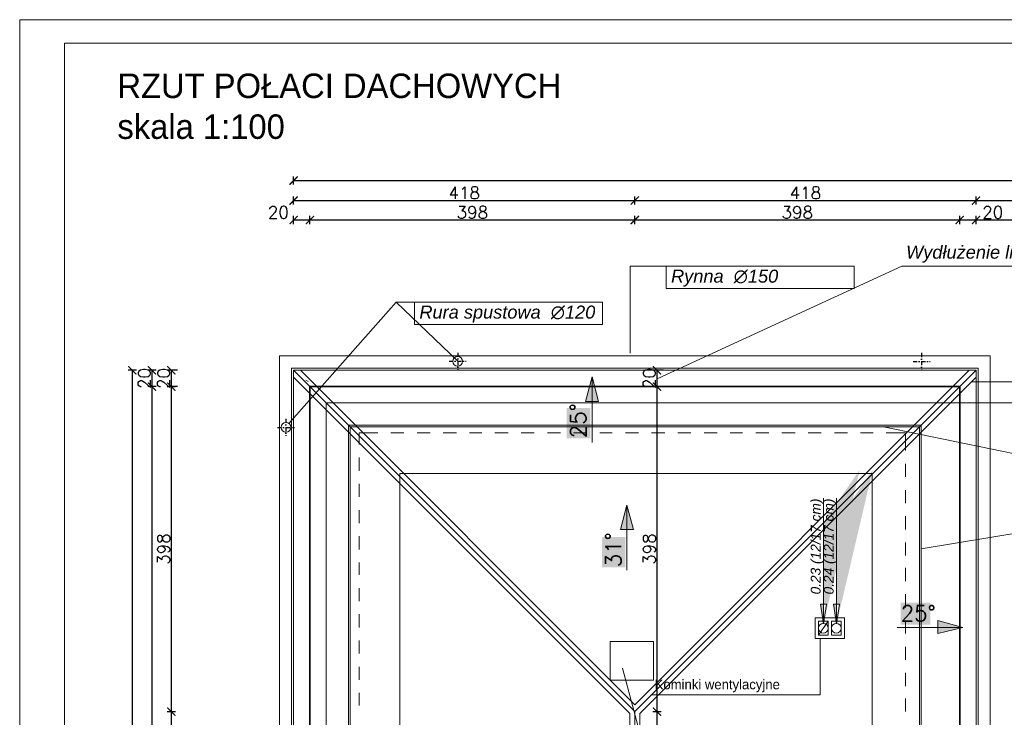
# Model space of a CAD drawing. Header units: millimetres. Extents: x -740 to 33545, y -26688 to 22494.
# Tile 77 of 256: x 13000 to 14207, y 7294 to 8148. Entities that reach past the tile are written whole.
import ezdxf
from ezdxf.lldxf.tags import DXFTag

# ---------------------------------------------------------------- set-up
doc = ezdxf.new("R2010")
doc.units = ezdxf.units.MM
doc.header["$MEASUREMENT"] = 0
doc.linetypes.add('AUSGEZOGEN', pattern=[0])
doc.linetypes.add('STRICHPUNKTX2', pattern=[2, 1, -0.5, 0, -0.5])
doc.layers.get('Defpoints').update_dxf_attribs({"color": 252})
doc.layers.add('_B___I__', color=252, linetype='AUSGEZOGEN')
for name, color, linetype, lineweight in [('A_l.przerywana', 252, 'ICAD_ISO03W100', 9), ('A_l.widokowa', 252, 'Continuous', 18), ('k_wyburzenia widoczne', 252, 'PNEUMATIC2', 18), ('l. przerywana', 252, 'ICAD_ISO03W100', 9), ('l.przerywana', 252, 'ICAD_ISO03W100', 5), ('l.widokowa', 252, 'Continuous', 15), ('l.wypełnien', 252, 'Continuous', 5), ('linia opisowa', 252, 'Continuous', 9), ('Nowe_820-G Rysunki Obrazki_Nr_pióra__23', 252, 'Continuous', 15), ('wymiarowanie', 252, 'Continuous', 9)]:
    doc.layers.add(name, color=color, linetype=linetype, lineweight=lineweight)
doc.styles.add('Arial', font='arial.ttf')
doc.styles.add('Arial$001H0', font='SIMPLEX')
doc.styles.add('styl2', font='simplex.shx')
tags = doc.linetypes.add('ICAD_ISO03W100', pattern=[30, 12, -18]).pattern_tags.tags
tags[6:7] = [DXFTag(74, 4), DXFTag(75, 0), DXFTag(340, '0'), DXFTag(46, 1.0), DXFTag(50, 0.0), DXFTag(44, 0.0), DXFTag(45, 0.0)]
tags[4:5] = [DXFTag(74, 4), DXFTag(75, 0), DXFTag(340, '0'), DXFTag(46, 1.0), DXFTag(50, 0.0), DXFTag(44, 0.0), DXFTag(45, 0.0)]
doc.linetypes.add('PNEUMATIC2', pattern='A,0.5,-0.25,["//",Standard,S=0.2,R=0,X=-0.1,Y=-0.1],-0.25', length=1)
doc.dimstyles.new('Kopia I_1.100', dxfattribs={"dimtxt": 15, "dimasz": 10, "dimexe": 5, "dimexo": 1, "dimgap": 1.5, "dimtad": 1, "dimdec": 1, "dimrnd": 0.5, "dimtxsty": 'styl2', "dimblk": 'ARCHTICK', "dimcen": 5, "dimadec": 0, "dimazin": 0, "dimtfac": 1, "dimtdec": 1, "dimtmove": 0, "dimatfit": 3, "dimldrblk": 'ARCHTICK', "dimfxl": 0, "dimarcsym": 0})

# ---------------------------------------------------------------- blocks, each defined once
blk = doc.blocks.new('_ArchTick')
at = {"color": 0, "linetype": 'ByBlock', "const_width": 0.15}
blk.add_lwpolyline([(-0.5, -0.5), (0.5, 0.5)], dxfattribs=at)
blk = doc.blocks.new('*D1780')
at = {"layer": 'Defpoints', "color": 0}
for p in [(13790, 7718.9), (13781.2, 7698.9), (13790, 7698.9)]:
    blk.add_point(p, dxfattribs=at)
at = {"layer": 'wymiarowanie', "color": 0, "lineweight": -2}
for p, q in [((13789, 7718.9), (13776.2, 7718.9)), ((13781.2, 7718.9), (13781.2, 7698.9)), ((13789, 7698.9), (13776.2, 7698.9))]:
    blk.add_line(p, q, dxfattribs=at)
at = {"layer": 'wymiarowanie', "color": 0, "lineweight": -2, "xscale": 10, "yscale": 10, "zscale": 10}
for p, rotation in [((13781.2, 7718.9), 90), ((13781.2, 7698.9), 270)]:
    blk.add_blockref('_ArchTick', p, dxfattribs=dict(at, rotation=rotation))
at = {"layer": 'wymiarowanie', "color": 0, "insert": (13771.8, 7708.9), "char_height": 15, "attachment_point": 5, "rotation": 90, "style": 'styl2'}
blk.add_mtext('20', dxfattribs=at)
blk = doc.blocks.new('*D1786')
at = {"layer": 'Defpoints', "color": 0}
for p in [(13761.6, 7698.9), (13754.1, 7300.9), (13781.2, 7300.9)]:
    blk.add_point(p, dxfattribs=at)
at = {"layer": 'wymiarowanie', "color": 0, "lineweight": -2}
for p, q in [((13776.2, 7698.9), (13786.2, 7698.9)), ((13781.2, 7698.9), (13781.2, 7300.9)), ((13776.2, 7300.9), (13786.2, 7300.9))]:
    blk.add_line(p, q, dxfattribs=at)
at = {"layer": 'wymiarowanie', "color": 0, "lineweight": -2, "xscale": 10, "yscale": 10, "zscale": 10}
for p, rotation in [((13781.2, 7698.9), 90), ((13781.2, 7300.9), 270)]:
    blk.add_blockref('_ArchTick', p, dxfattribs=dict(at, rotation=rotation))
at = {"layer": 'wymiarowanie', "color": 0, "insert": (13771.8, 7499.9), "char_height": 15, "attachment_point": 5, "rotation": 90, "style": 'styl2'}
blk.add_mtext('398', dxfattribs=at)
blk = doc.blocks.new('*D1787')
at = {"layer": 'Defpoints', "color": 0}
for p in [(13754.1, 7300.9), (13755.5, 6763.9), (13781.2, 6763.9)]:
    blk.add_point(p, dxfattribs=at)
at = {"layer": 'wymiarowanie', "color": 0, "lineweight": -2}
for p, q in [((13776.2, 7300.9), (13786.2, 7300.9)), ((13781.2, 7300.9), (13781.2, 6763.9)), ((13776.2, 6763.9), (13786.2, 6763.9))]:
    blk.add_line(p, q, dxfattribs=at)
at = {"layer": 'wymiarowanie', "color": 0, "lineweight": -2, "xscale": 10, "yscale": 10, "zscale": 10}
for p, rotation in [((13781.2, 7300.9), 90), ((13781.2, 6763.9), 270)]:
    blk.add_blockref('_ArchTick', p, dxfattribs=dict(at, rotation=rotation))
at = {"layer": 'wymiarowanie', "color": 0, "insert": (13771.8, 7032.4), "char_height": 15, "attachment_point": 5, "rotation": 90, "style": 'styl2'}
blk.add_mtext('537', dxfattribs=at)
blk = doc.blocks.new('*D1798')
at = {"layer": 'Defpoints', "color": 0}
for p in [(14152.1, 7312.8), (13754.1, 7252.4), (14152.1, 7257.4)]:
    blk.add_point(p, dxfattribs=at)
at = {"layer": 'wymiarowanie', "color": 0, "lineweight": -2}
for p, q in [((13754.1, 7253.4), (13754.1, 7262.4)), ((13754.1, 7257.4), (14152.1, 7257.4)), ((14152.1, 7262.4), (14152.1, 7252.4))]:
    blk.add_line(p, q, dxfattribs=at)
at = {"layer": 'wymiarowanie', "color": 0, "lineweight": -2, "xscale": 10, "yscale": 10, "zscale": 10, "rotation": 180}
blk.add_blockref('_ArchTick', (13754.1, 7257.4), dxfattribs=at)
at = {"layer": 'wymiarowanie', "color": 0, "lineweight": -2, "xscale": 10, "yscale": 10, "zscale": 10}
blk.add_blockref('_ArchTick', (14152.1, 7257.4), dxfattribs=at)
at = {"layer": 'wymiarowanie', "color": 0, "insert": (13953.1, 7266.8), "char_height": 15, "attachment_point": 5, "style": 'styl2'}
blk.add_mtext('398', dxfattribs=at)
blk = doc.blocks.new('*D1799')
at = {"layer": 'Defpoints', "color": 0}
for p in [(14152.1, 7312.8), (14172.1, 7314.1), (14172.1, 7257.4)]:
    blk.add_point(p, dxfattribs=at)
at = {"layer": 'wymiarowanie', "color": 0, "lineweight": -2}
for p, q in [((14152.1, 7262.4), (14152.1, 7252.4)), ((14152.1, 7257.4), (14172.1, 7257.4)), ((14172.1, 7262.4), (14172.1, 7252.4))]:
    blk.add_line(p, q, dxfattribs=at)
at = {"layer": 'wymiarowanie', "color": 0, "lineweight": -2, "xscale": 10, "yscale": 10, "zscale": 10, "rotation": 180}
blk.add_blockref('_ArchTick', (14152.1, 7257.4), dxfattribs=at)
at = {"layer": 'wymiarowanie', "color": 0, "lineweight": -2, "xscale": 10, "yscale": 10, "zscale": 10}
blk.add_blockref('_ArchTick', (14172.1, 7257.4), dxfattribs=at)
at = {"layer": 'wymiarowanie', "color": 0, "insert": (14193.1, 7265.5), "char_height": 15, "attachment_point": 5, "style": 'styl2'}
blk.add_mtext('20', dxfattribs=at)
blk = doc.blocks.new('*D1803')
at = {"layer": 'Defpoints', "color": 0}
for p in [(13356, 7903), (13336, 7625.7), (13356, 7625.7)]:
    blk.add_point(p, dxfattribs=at)
at = {"layer": 'wymiarowanie', "color": 0, "lineweight": -2}
for p, q in [((13336, 7898), (13336, 7908)), ((13336, 7903), (13356, 7903)), ((13356, 7898), (13356, 7908))]:
    blk.add_line(p, q, dxfattribs=at)
at = {"layer": 'wymiarowanie', "color": 0, "lineweight": -2, "xscale": 10, "yscale": 10, "zscale": 10, "rotation": 180}
blk.add_blockref('_ArchTick', (13336, 7903), dxfattribs=at)
at = {"layer": 'wymiarowanie', "color": 0, "lineweight": -2, "xscale": 10, "yscale": 10, "zscale": 10}
blk.add_blockref('_ArchTick', (13356, 7903), dxfattribs=at)
at = {"layer": 'wymiarowanie', "color": 0, "insert": (13317.3, 7912.3), "char_height": 15, "attachment_point": 5, "style": 'styl2'}
blk.add_mtext('20', dxfattribs=at)
blk = doc.blocks.new('*D1804')
at = {"layer": 'Defpoints', "color": 0}
for p in [(13754, 7903), (13356, 7625.7), (13754, 7300.9)]:
    blk.add_point(p, dxfattribs=at)
at = {"layer": 'wymiarowanie', "color": 0, "lineweight": -2}
for p, q in [((13356, 7898), (13356, 7908)), ((13356, 7903), (13754, 7903)), ((13754, 7898), (13754, 7908))]:
    blk.add_line(p, q, dxfattribs=at)
at = {"layer": 'wymiarowanie', "color": 0, "lineweight": -2, "xscale": 10, "yscale": 10, "zscale": 10, "rotation": 180}
blk.add_blockref('_ArchTick', (13356, 7903), dxfattribs=at)
at = {"layer": 'wymiarowanie', "color": 0, "lineweight": -2, "xscale": 10, "yscale": 10, "zscale": 10}
blk.add_blockref('_ArchTick', (13754, 7903), dxfattribs=at)
at = {"layer": 'wymiarowanie', "color": 0, "insert": (13555, 7912.3), "char_height": 15, "attachment_point": 5, "style": 'styl2'}
blk.add_mtext('398', dxfattribs=at)
blk = doc.blocks.new('*D1805')
at = {"layer": 'Defpoints', "color": 0}
for p in [(14172.1, 7903), (14152.1, 7698.9), (14172.1, 7694.9)]:
    blk.add_point(p, dxfattribs=at)
at = {"layer": 'wymiarowanie', "color": 0, "lineweight": -2}
for p, q in [((14152.1, 7898), (14152.1, 7908)), ((14152.1, 7903), (14172.1, 7903)), ((14172.1, 7898), (14172.1, 7908))]:
    blk.add_line(p, q, dxfattribs=at)
at = {"layer": 'wymiarowanie', "color": 0, "lineweight": -2, "xscale": 10, "yscale": 10, "zscale": 10, "rotation": 180}
blk.add_blockref('_ArchTick', (14152.1, 7903), dxfattribs=at)
at = {"layer": 'wymiarowanie', "color": 0, "lineweight": -2, "xscale": 10, "yscale": 10, "zscale": 10}
blk.add_blockref('_ArchTick', (14172.1, 7903), dxfattribs=at)
at = {"layer": 'wymiarowanie', "color": 0, "insert": (14192.6, 7912.3), "char_height": 15, "attachment_point": 5, "style": 'styl2'}
blk.add_mtext('20', dxfattribs=at)
blk = doc.blocks.new('*D1806')
at = {"layer": 'Defpoints', "color": 0}
for p in [(15575.1, 7903), (15575.1, 7702.6), (14172.1, 7694.9)]:
    blk.add_point(p, dxfattribs=at)
at = {"layer": 'wymiarowanie', "color": 0, "lineweight": -2}
for p, q in [((14172.1, 7898), (14172.1, 7908)), ((14172.1, 7903), (15575.1, 7903)), ((15575.1, 7898), (15575.1, 7908))]:
    blk.add_line(p, q, dxfattribs=at)
at = {"layer": 'wymiarowanie', "color": 0, "lineweight": -2, "xscale": 10, "yscale": 10, "zscale": 10, "rotation": 180}
blk.add_blockref('_ArchTick', (14172.1, 7903), dxfattribs=at)
at = {"layer": 'wymiarowanie', "color": 0, "lineweight": -2, "xscale": 10, "yscale": 10, "zscale": 10}
blk.add_blockref('_ArchTick', (15575.1, 7903), dxfattribs=at)
at = {"layer": 'wymiarowanie', "color": 0, "insert": (14873.6, 7912.3), "char_height": 15, "attachment_point": 5, "style": 'styl2'}
blk.add_mtext('1403', dxfattribs=at)
blk = doc.blocks.new('*D1810')
at = {"layer": 'Defpoints', "color": 0}
for p in [(14152.1, 7903), (13754.1, 7300.9), (14152.1, 7302.3)]:
    blk.add_point(p, dxfattribs=at)
at = {"layer": 'wymiarowanie', "color": 0, "lineweight": -2}
for p, q in [((13754.1, 7898), (13754.1, 7908)), ((13754.1, 7903), (14152.1, 7903)), ((14152.1, 7898), (14152.1, 7908))]:
    blk.add_line(p, q, dxfattribs=at)
at = {"layer": 'wymiarowanie', "color": 0, "lineweight": -2, "xscale": 10, "yscale": 10, "zscale": 10, "rotation": 180}
blk.add_blockref('_ArchTick', (13754.1, 7903), dxfattribs=at)
at = {"layer": 'wymiarowanie', "color": 0, "lineweight": -2, "xscale": 10, "yscale": 10, "zscale": 10}
blk.add_blockref('_ArchTick', (14152.1, 7903), dxfattribs=at)
at = {"layer": 'wymiarowanie', "color": 0, "insert": (13953.1, 7912.3), "char_height": 15, "attachment_point": 5, "style": 'styl2'}
blk.add_mtext('398', dxfattribs=at)
blk = doc.blocks.new('*D1813')
at = {"layer": 'Defpoints', "color": 0}
for p in [(13754, 7926.8), (13336, 7898), (13754, 7898)]:
    blk.add_point(p, dxfattribs=at)
at = {"layer": 'wymiarowanie', "color": 0, "lineweight": -2}
for p, q in [((13336, 7921.8), (13336, 7931.8)), ((13336, 7926.8), (13754, 7926.8)), ((13754, 7921.8), (13754, 7931.8))]:
    blk.add_line(p, q, dxfattribs=at)
at = {"layer": 'wymiarowanie', "color": 0, "lineweight": -2, "xscale": 10, "yscale": 10, "zscale": 10, "rotation": 180}
blk.add_blockref('_ArchTick', (13336, 7926.8), dxfattribs=at)
at = {"layer": 'wymiarowanie', "color": 0, "lineweight": -2, "xscale": 10, "yscale": 10, "zscale": 10}
blk.add_blockref('_ArchTick', (13754, 7926.8), dxfattribs=at)
at = {"layer": 'wymiarowanie', "color": 0, "insert": (13545, 7936.2), "char_height": 15, "attachment_point": 5, "style": 'styl2'}
blk.add_mtext('418', dxfattribs=at)
blk = doc.blocks.new('*D1814')
at = {"layer": 'Defpoints', "color": 0}
for p in [(14172.1, 7926.8), (13754, 7898), (14172.1, 7898)]:
    blk.add_point(p, dxfattribs=at)
at = {"layer": 'wymiarowanie', "color": 0, "lineweight": -2}
for p, q in [((13754, 7921.8), (13754, 7931.8)), ((13754, 7926.8), (14172.1, 7926.8)), ((14172.1, 7921.8), (14172.1, 7931.8))]:
    blk.add_line(p, q, dxfattribs=at)
at = {"layer": 'wymiarowanie', "color": 0, "lineweight": -2, "xscale": 10, "yscale": 10, "zscale": 10, "rotation": 180}
blk.add_blockref('_ArchTick', (13754, 7926.8), dxfattribs=at)
at = {"layer": 'wymiarowanie', "color": 0, "lineweight": -2, "xscale": 10, "yscale": 10, "zscale": 10}
blk.add_blockref('_ArchTick', (14172.1, 7926.8), dxfattribs=at)
at = {"layer": 'wymiarowanie', "color": 0, "insert": (13963.1, 7936.2), "char_height": 15, "attachment_point": 5, "style": 'styl2'}
blk.add_mtext('418', dxfattribs=at)
blk = doc.blocks.new('*D1815')
at = {"layer": 'Defpoints', "color": 0}
for p in [(15575.1, 7926.8), (14172.1, 7898), (15575.1, 7898)]:
    blk.add_point(p, dxfattribs=at)
at = {"layer": 'wymiarowanie', "color": 0, "lineweight": -2}
for p, q in [((14172.1, 7921.8), (14172.1, 7931.8)), ((14172.1, 7926.8), (15575.1, 7926.8)), ((15575.1, 7921.8), (15575.1, 7931.8))]:
    blk.add_line(p, q, dxfattribs=at)
at = {"layer": 'wymiarowanie', "color": 0, "lineweight": -2, "xscale": 10, "yscale": 10, "zscale": 10, "rotation": 180}
blk.add_blockref('_ArchTick', (14172.1, 7926.8), dxfattribs=at)
at = {"layer": 'wymiarowanie', "color": 0, "lineweight": -2, "xscale": 10, "yscale": 10, "zscale": 10}
blk.add_blockref('_ArchTick', (15575.1, 7926.8), dxfattribs=at)
at = {"layer": 'wymiarowanie', "color": 0, "insert": (14873.6, 7936.2), "char_height": 15, "attachment_point": 5, "style": 'styl2'}
blk.add_mtext('1403', dxfattribs=at)
blk = doc.blocks.new('*D1818')
at = {"layer": 'Defpoints', "color": 0}
for p in [(16411.2, 7951.3), (13336, 7903), (16411.2, 7903)]:
    blk.add_point(p, dxfattribs=at)
at = {"layer": 'wymiarowanie', "color": 0, "lineweight": -2}
for p, q in [((13336, 7946.3), (13336, 7956.3)), ((13336, 7951.3), (16411.2, 7951.3)), ((16411.2, 7946.3), (16411.2, 7956.3))]:
    blk.add_line(p, q, dxfattribs=at)
at = {"layer": 'wymiarowanie', "color": 0, "lineweight": -2, "xscale": 10, "yscale": 10, "zscale": 10, "rotation": 180}
blk.add_blockref('_ArchTick', (13336, 7951.3), dxfattribs=at)
at = {"layer": 'wymiarowanie', "color": 0, "lineweight": -2, "xscale": 10, "yscale": 10, "zscale": 10}
blk.add_blockref('_ArchTick', (16411.2, 7951.3), dxfattribs=at)
at = {"layer": 'wymiarowanie', "color": 0, "insert": (14873.6, 7960.6), "char_height": 15, "attachment_point": 5, "style": 'styl2'}
blk.add_mtext('3075', dxfattribs=at)
blk = doc.blocks.new('*D1823')
at = {"layer": 'Defpoints', "color": 0}
for p in [(13194.9, 7718.9), (13186.1, 7698.9), (13194.9, 7698.9)]:
    blk.add_point(p, dxfattribs=at)
at = {"layer": 'wymiarowanie', "color": 0, "lineweight": -2}
for p, q in [((13193.9, 7718.9), (13181.1, 7718.9)), ((13186.1, 7718.9), (13186.1, 7698.9)), ((13193.9, 7698.9), (13181.1, 7698.9))]:
    blk.add_line(p, q, dxfattribs=at)
at = {"layer": 'wymiarowanie', "color": 0, "lineweight": -2, "xscale": 10, "yscale": 10, "zscale": 10}
for p, rotation in [((13186.1, 7718.9), 90), ((13186.1, 7698.9), 270)]:
    blk.add_blockref('_ArchTick', p, dxfattribs=dict(at, rotation=rotation))
at = {"layer": 'wymiarowanie', "color": 0, "insert": (13176.7, 7708.9), "char_height": 15, "attachment_point": 5, "rotation": 90, "style": 'styl2'}
blk.add_mtext('20', dxfattribs=at)
blk = doc.blocks.new('*D1824')
at = {"layer": 'Defpoints', "color": 0}
for p in [(13166.5, 7698.9), (13158.9, 7300.9), (13186.1, 7300.9)]:
    blk.add_point(p, dxfattribs=at)
at = {"layer": 'wymiarowanie', "color": 0, "lineweight": -2}
for p, q in [((13181.1, 7698.9), (13191.1, 7698.9)), ((13186.1, 7698.9), (13186.1, 7300.9)), ((13181.1, 7300.9), (13191.1, 7300.9))]:
    blk.add_line(p, q, dxfattribs=at)
at = {"layer": 'wymiarowanie', "color": 0, "lineweight": -2, "xscale": 10, "yscale": 10, "zscale": 10}
for p, rotation in [((13186.1, 7698.9), 90), ((13186.1, 7300.9), 270)]:
    blk.add_blockref('_ArchTick', p, dxfattribs=dict(at, rotation=rotation))
at = {"layer": 'wymiarowanie', "color": 0, "insert": (13176.7, 7499.9), "char_height": 15, "attachment_point": 5, "rotation": 90, "style": 'styl2'}
blk.add_mtext('398', dxfattribs=at)
blk = doc.blocks.new('*D1825')
at = {"layer": 'Defpoints', "color": 0}
for p in [(13158.9, 7300.9), (13160.3, 6763.9), (13186.1, 6763.9)]:
    blk.add_point(p, dxfattribs=at)
at = {"layer": 'wymiarowanie', "color": 0, "lineweight": -2}
for p, q in [((13181.1, 7300.9), (13191.1, 7300.9)), ((13186.1, 7300.9), (13186.1, 6763.9)), ((13181.1, 6763.9), (13191.1, 6763.9))]:
    blk.add_line(p, q, dxfattribs=at)
at = {"layer": 'wymiarowanie', "color": 0, "lineweight": -2, "xscale": 10, "yscale": 10, "zscale": 10}
for p, rotation in [((13186.1, 7300.9), 90), ((13186.1, 6763.9), 270)]:
    blk.add_blockref('_ArchTick', p, dxfattribs=dict(at, rotation=rotation))
at = {"layer": 'wymiarowanie', "color": 0, "insert": (13176.7, 7032.4), "char_height": 15, "attachment_point": 5, "rotation": 90, "style": 'styl2'}
blk.add_mtext('537', dxfattribs=at)
blk = doc.blocks.new('*D1830')
at = {"layer": 'Defpoints', "color": 0}
for p in [(13162.5, 7698.9), (13193.9, 7698.9), (13186.1, 6029.8)]:
    blk.add_point(p, dxfattribs=at)
at = {"layer": 'wymiarowanie', "color": 0, "lineweight": -2}
for p, q in [((13167.5, 7698.9), (13157.5, 7698.9)), ((13162.5, 6029.8), (13162.5, 7698.9)), ((13167.5, 6029.8), (13157.5, 6029.8))]:
    blk.add_line(p, q, dxfattribs=at)
at = {"layer": 'wymiarowanie', "color": 0, "lineweight": -2, "xscale": 10, "yscale": 10, "zscale": 10}
for p, rotation in [((13162.5, 7698.9), 90), ((13162.5, 6029.8), 270)]:
    blk.add_blockref('_ArchTick', p, dxfattribs=dict(at, rotation=rotation))
at = {"layer": 'wymiarowanie', "color": 0, "insert": (13153.1, 6864.4), "char_height": 15, "attachment_point": 5, "rotation": 90, "style": 'styl2'}
blk.add_mtext('1669', dxfattribs=at)
blk = doc.blocks.new('*D1831')
at = {"layer": 'Defpoints', "color": 0}
for p in [(13162.5, 7718.9), (13194.9, 7718.9), (13193.9, 7698.9)]:
    blk.add_point(p, dxfattribs=at)
at = {"layer": 'wymiarowanie', "color": 0, "lineweight": -2}
for p, q in [((13167.5, 7718.9), (13157.5, 7718.9)), ((13162.5, 7698.9), (13162.5, 7718.9)), ((13167.5, 7698.9), (13157.5, 7698.9))]:
    blk.add_line(p, q, dxfattribs=at)
at = {"layer": 'wymiarowanie', "color": 0, "lineweight": -2, "xscale": 10, "yscale": 10, "zscale": 10}
for p, rotation in [((13162.5, 7718.9), 90), ((13162.5, 7698.9), 270)]:
    blk.add_blockref('_ArchTick', p, dxfattribs=dict(at, rotation=rotation))
at = {"layer": 'wymiarowanie', "color": 0, "insert": (13153.1, 7708.9), "char_height": 15, "attachment_point": 5, "rotation": 90, "style": 'styl2'}
blk.add_mtext('20', dxfattribs=at)
blk = doc.blocks.new('*D1832')
at = {"layer": 'Defpoints', "color": 0}
for p in [(13167.5, 7718.9), (13138.3, 6009.8), (13167.5, 6009.8)]:
    blk.add_point(p, dxfattribs=at)
at = {"layer": 'wymiarowanie', "color": 0, "lineweight": -2}
for p, q in [((13143.3, 7718.9), (13133.3, 7718.9)), ((13138.3, 7718.9), (13138.3, 6009.8)), ((13143.3, 6009.8), (13133.3, 6009.8))]:
    blk.add_line(p, q, dxfattribs=at)
at = {"layer": 'wymiarowanie', "color": 0, "lineweight": -2, "xscale": 10, "yscale": 10, "zscale": 10}
for p, rotation in [((13138.3, 7718.9), 90), ((13138.3, 6009.8), 270)]:
    blk.add_blockref('_ArchTick', p, dxfattribs=dict(at, rotation=rotation))
at = {"layer": 'wymiarowanie', "color": 0, "insert": (13128.9, 6864.4), "char_height": 15, "attachment_point": 5, "rotation": 90, "style": 'styl2'}
blk.add_mtext('1709', dxfattribs=at)

msp = doc.modelspace()

# ---------------------------------------------------------------- hatches: boundary and pattern name
at = {"layer": 'l.widokowa'}
for points in [[(13701.9, 7710.91), (13693.45, 7680.48), (13709.51, 7680.48)], [(13670.63, 7672.88), (13670.63, 7635.68), (13699.37, 7635.68), (13699.37, 7672.88)], [(13744.17, 7553.69), (13736.56, 7524.11), (13752.62, 7524.11)], [(13713.74, 7514.81), (13713.74, 7477.62), (13742.48, 7477.62), (13742.48, 7514.81)], [(14079.74, 7434.51), (14079.74, 7407.46), (14116.09, 7407.46), (14116.09, 7434.51)], [(14155.82, 7404.07), (14125.39, 7412.53), (14125.39, 7396.47)]]:
    msp.add_hatch(color=256, dxfattribs=at).paths.add_polyline_path(points)
at = {"layer": 'linia opisowa'}
h = msp.add_hatch(color=256, dxfattribs=at)
h.paths.add_polyline_path([(13985.26, 7408.58), (13981.61, 7432.38), (13985.26, 7432.38), (13988.91, 7432.38)], flags=17)
edge = h.paths.add_edge_path()
edge.add_line((13985.26, 7408.58), (13985.26, 7532.5))
edge.add_line((13985.26, 7532.5), (14029.58, 7597.06))
h = msp.add_hatch(color=256, dxfattribs=at)
h.paths.add_polyline_path([(14001.26, 7408.58), (13997.61, 7432.38), (14001.26, 7432.38), (14004.91, 7432.38)], flags=17)
edge = h.paths.add_edge_path()
edge.add_line((14001.26, 7408.58), (14001.26, 7532.5))
edge.add_line((14001.26, 7532.5), (14045.58, 7597.06))

# ---------------------------------------------------------------- linework, layer by layer
at = {"layer": '_B___I__', "linetype": 'STRICHPUNKTX2', "ltscale": 5}
for p, q in [((13537.02, 7740.42), (13537.02, 7719.42)), ((13526.52, 7729.92), (13547.52, 7729.92)), ((13316.09, 7648.97), (13337.09, 7648.97)), ((13326.59, 7659.47), (13326.59, 7638.47))]:
    msp.add_line(p, q, dxfattribs=at)
at = {"layer": '_B___I__', "color": 252, "linetype": 'STRICHPUNKTX2', "ltscale": 5}
for p, q in [((14105.48, 7740.14), (14105.48, 7719.14)), ((14094.98, 7729.64), (14115.98, 7729.64))]:
    msp.add_line(p, q, dxfattribs=at)
at = {"layer": 'A_l.przerywana', "lineweight": 9}
for p, q in [((13754.06, 7300.88), (13336.02, 7718.92)), ((13754.06, 7300.88), (14172.1, 7718.92)), ((13754.06, 6763.86), (13754.06, 7300.88))]:
    msp.add_line(p, q, dxfattribs=at)
at = {"layer": 'A_l.przerywana', "ltscale": 0.3}
msp.add_line((13979.05, 7394.54), (13991.05, 7411.54), dxfattribs=at)
msp.add_line((13979.05, 7394.54), (13991.05, 7411.54), dxfattribs=at)
at = {"layer": 'A_l.przerywana', "lineweight": 35}
msp.add_lwpolyline([(13356.02, 7698.92), (13356.02, 6029.8), (16391.16, 6029.8), (16391.16, 7704.71), (15595.09, 7704.71), (15595.09, 7164.54), (14152.1, 7164.54), (14152.1, 7698.92)], close=True, dxfattribs=at)
at = {"layer": 'A_l.przerywana', "ltscale": 0.3}
for points in [[(13975.05, 7390.54), (13975.05, 7415.54), (14011.05, 7415.54), (14011.05, 7390.54)], [(13979.05, 7394.54), (13979.05, 7411.54), (13991.05, 7411.54), (13991.05, 7394.54)], [(13979.05, 7394.54), (13979.05, 7411.54), (13991.05, 7411.54), (13991.05, 7394.54)], [(13995.05, 7394.54), (13995.05, 7411.54), (14007.05, 7411.54), (14007.05, 7394.54)], [(13995.05, 7394.54), (13995.05, 7411.54), (14007.05, 7411.54), (14007.05, 7394.54)]]:
    msp.add_lwpolyline(points, close=True, dxfattribs=at)
at = {"layer": 'A_l.przerywana'}
msp.add_lwpolyline([(13975.05, 7390.54), (13975.05, 7415.54), (14011.05, 7415.54), (14011.05, 7390.54)], close=True, dxfattribs=at)
at = {"layer": 'A_l.widokowa'}
for points in [[(13318.52, 7736.42), (13318.52, 5992.3), (16428.66, 5992.3), (16428.66, 7742.21), (15557.59, 7742.21), (15557.59, 7202.04), (14189.6, 7202.04), (14189.6, 7736.42)], [(13333.52, 7721.42), (13333.52, 6007.3), (16413.66, 6007.3), (16413.66, 7727.21), (15572.59, 7727.21), (15572.59, 7187.04), (14174.6, 7187.04), (14174.6, 7721.42)], [(13336.02, 7718.92), (13336.02, 6009.8), (16411.16, 6009.8), (16411.16, 7724.71), (15575.09, 7724.71), (15575.09, 7184.54), (14172.1, 7184.54), (14172.1, 7718.92)], [(13403.09, 7651.85), (13403.09, 6076.86), (16344.1, 6076.86), (16344.1, 7657.65), (15642.15, 7657.65), (15642.15, 7117.47), (14105.03, 7117.47), (14105.03, 7651.85)], [(13405.09, 7649.85), (13405.09, 6078.86), (16342.1, 6078.86), (16342.1, 7655.65), (15644.15, 7655.65), (15644.15, 7115.47), (14103.03, 7115.47), (14103.03, 7649.85)]]:
    msp.add_lwpolyline(points, close=True, dxfattribs=at)
at = {"layer": 'A_l.widokowa', "ltscale": 0.2}
for centre in [(13985.05, 7403.04), (14001.05, 7403.04)]:
    msp.add_circle(centre, 6, dxfattribs=at)
at = {"layer": 'k_wyburzenia widoczne', "ltscale": 15}
msp.add_line((13777.02, 7386.74), (13777.02, 7339.23), dxfattribs=at)
msp.add_lwpolyline([(13724.02, 7339.23), (13777.02, 7339.23), (13777.02, 7386.74), (13724.02, 7386.74)], close=True, dxfattribs=at)
at = {"layer": 'l. przerywana', "ltscale": 0.2}
for centre in [(13537.02, 7729.92), (13326.59, 7648.97)]:
    msp.add_circle(centre, 6, dxfattribs=at)
at = {"layer": 'l.przerywana'}
msp.add_lwpolyline([(14413.02, 7678.92), (13376.02, 7678.92), (13376.02, 6049.8), (16371.16, 6049.8), (16371.16, 7684.71), (15615.09, 7684.71), (15615.09, 7144.54), (14413.02, 7144.54), (14413.02, 7678.92), (13376.02, 7678.92)], dxfattribs=at)
at = {"layer": 'l.widokowa', "linetype": 'Continuous', "lineweight": 9}
for p, q in [((13748.06, 7298.39), (13336.02, 7710.43)), ((13754.06, 7309.36), (13344.51, 7718.92)), ((13701.9, 7630.61), (13701.9, 7710.91)), ((13754.06, 7309.36), (14163.61, 7718.92)), ((13760.06, 7298.39), (14172.1, 7710.43)), ((13351.11, 7706.69), (13353.65, 7705)), ((14449.69, 7704.71), (14165.96, 7704.71)), ((13416.2, 7642.45), (13439.02, 7642.45)), ((13416.2, 7628.08), (13416.2, 7642.45)), ((13455.08, 7642.45), (13471.14, 7642.45)), ((13487.2, 7642.45), (13503.26, 7642.45)), ((13519.32, 7642.45), (13535.38, 7642.45)), ((13551.44, 7642.45), (13566.66, 7642.45)), ((13582.72, 7642.45), (13598.78, 7642.45)), ((13614.84, 7642.45), (13630.9, 7642.45)), ((13646.96, 7642.45), (13663.02, 7642.45)), ((13679.08, 7642.45), (13695.14, 7642.45)), ((13711.2, 7642.45), (13726.41, 7642.45)), ((13742.48, 7642.45), (13758.54, 7642.45)), ((13774.6, 7642.45), (13790.66, 7642.45)), ((13806.72, 7642.45), (13822.78, 7642.45)), ((13838.84, 7642.45), (13854.9, 7642.45)), ((13870.96, 7642.45), (13886.17, 7642.45)), ((13902.23, 7642.45), (13918.29, 7642.45)), ((13934.35, 7642.45), (13950.42, 7642.45)), ((13966.48, 7642.45), (13982.54, 7642.45)), ((13998.6, 7642.45), (14014.66, 7642.45)), ((14030.72, 7642.45), (14045.93, 7642.45)), ((14061.99, 7642.45), (14085.66, 7642.45)), ((14085.66, 7642.45), (14085.66, 7620.47)), ((13416.2, 7595.96), (13416.2, 7612.02)), ((14085.66, 7604.41), (14085.66, 7588.35)), ((13466.07, 7592.57), (13466.07, 6145.45)), ((14034.94, 7592.57), (13466.07, 7592.57)), ((13466.07, 6145.45), (13466.07, 7592.57)), ((13466.07, 7592.57), (14044.91, 7592.57)), ((14044.91, 7592.57), (14044.91, 7053.28)), ((13416.2, 7563.83), (13416.2, 7579.9)), ((14085.66, 7572.29), (14085.66, 7556.23)), ((13744.17, 7474.23), (13744.17, 7553.69)), ((13416.2, 7531.71), (13416.2, 7547.77)), ((14085.66, 7540.17), (14085.66, 7524.11)), ((13416.2, 7499.59), (13416.2, 7515.65)), ((14085.66, 7508.05), (14085.66, 7491.99)), ((13416.2, 7468.32), (13416.2, 7483.53)), ((14085.66, 7476.77), (14085.66, 7460.71)), ((13416.2, 7436.2), (13416.2, 7452.26)), ((14085.66, 7444.65), (14085.66, 7428.59)), ((13416.2, 7404.07), (13416.2, 7420.14)), ((14085.66, 7412.53), (14085.66, 7396.47)), ((14075.52, 7404.07), (14155.82, 7404.07)), ((13416.2, 7371.95), (13416.2, 7388.01)), ((14085.66, 7380.41), (14085.66, 7364.35)), ((13416.2, 7339.83), (13416.2, 7355.89)), ((14085.66, 7348.29), (14085.66, 7332.23)), ((13466.07, 7344.9), (13466.07, 7334.76)), ((13416.2, 7308.56), (13416.2, 7323.77)), ((14085.66, 7317.01), (14085.66, 7300.95)), ((13748.06, 6762.8), (13748.06, 7298.39)), ((13760.06, 6776.92), (13760.06, 7298.39))]:
    msp.add_line(p, q, dxfattribs=at)
for points in [[(13701.9, 7710.91), (13693.45, 7680.48), (13709.51, 7680.48)], [(13744.17, 7553.69), (13736.56, 7524.11), (13752.62, 7524.11)], [(14155.82, 7404.07), (14125.39, 7412.53), (14125.39, 7396.47)]]:
    msp.add_lwpolyline(points, close=True, dxfattribs=at)
at = {"layer": 'l.wypełnien'}
msp.add_line((13981.11, 7321.63), (13981.11, 7390.54), dxfattribs=at)
at = {"layer": 'linia opisowa'}
for points in [[(13985.26, 7410.08), (13985.26, 7562.13)], [(14001.26, 7410.08), (14001.26, 7562.13)], [(13985.26, 7408.58), (13981.61, 7432.38), (13985.26, 7432.38)], [(13985.26, 7408.58), (13988.91, 7432.38), (13985.26, 7432.38)], [(14001.26, 7408.58), (13997.61, 7432.38), (14001.26, 7432.38)], [(14001.26, 7408.58), (14004.91, 7432.38), (14001.26, 7432.38)]]:
    msp.add_lwpolyline(points, dxfattribs=at)
at = {"layer": 'Nowe_820-G Rysunki Obrazki_Nr_pióra__23', "linetype": 'Continuous', "lineweight": 15}
for points in [[(13055.23, 8119.48), (13055.23, 5249.28)], [(13055.23, 8119.48), (17155.64, 8119.48)]]:
    msp.add_lwpolyline(points, dxfattribs=at)
at = {"layer": 'wymiarowanie'}
for p, q in [((13792.6, 7846.42), (13748.35, 7846.42)), ((13748.35, 7846.42), (13748.35, 7739.71)), ((13782.26, 7708.84), (14081.21, 7846.3)), ((14081.21, 7846.3), (14423.5, 7846.3)), ((13461.74, 7802.42), (13330.08, 7653.85)), ((13461.74, 7802.42), (13484.22, 7802.42)), ((13461.74, 7802.42), (13537.02, 7729.92)), ((14058.56, 7649.85), (14479.86, 7562.86)), ((14479.86, 7562.86), (14105.03, 7500.08)), ((13775.38, 7217.22), (13739.02, 7354.23))]:
    msp.add_line(p, q, dxfattribs=at)
at = {"layer": 'wymiarowanie', "ltscale": 10}
msp.add_line((13773.58, 7321.63), (13981.11, 7321.63), dxfattribs=at)
at = {"layer": 'wymiarowanie'}
msp.add_lwpolyline([(13000.35, 8148.27), (13000.35, 5178.27), (17200.35, 5178.27), (17200.35, 8148.27), (13000.35, 8148.27)], dxfattribs=at)
for points in [[(13792.6, 7846.42), (14022.68, 7846.42), (14022.68, 7819.05), (13792.6, 7819.05)], [(13484.22, 7802.42), (13714.3, 7802.42), (13714.3, 7775.05), (13484.22, 7775.05)]]:
    msp.add_lwpolyline(points, close=True, dxfattribs=at)

# ---------------------------------------------------------------- texts
at = {"layer": 'l.widokowa', "style": 'Arial$001H0'}
for s, p in [('25°', (13694.3, 7635.68)), ('31°', (13737.41, 7477.62))]:
    msp.add_text(s, height=19.247, rotation=90, dxfattribs=at).set_placement(p)
msp.add_text('25°', height=19.249, dxfattribs=at).set_placement((14079.75, 7411.68))
at = {"layer": 'linia opisowa', "char_height": 15.96, "attachment_point": 7}
for s, insert, width in [('{\\fArial|b0|i1|c238|p0;Wydłużenie linii okapu o 20 cm}', (14086.42, 7850.79), 406.4755), ('{\\fArial|b0|i1|c238|p0;Rynna  ∅150}', (13798.44, 7821.39), 278.7922), ('{\\fArial|b0|i1|c238|p0;Rura spustowa  ∅120}', (13490.06, 7777.39), 278.7922)]:
    msp.add_mtext(s, dxfattribs=dict(at, insert=insert, width=width))
at = {"layer": 'linia opisowa', "char_height": 12, "width": 168.8643, "attachment_point": 9, "rotation": 90}
for s, insert in [('{\\fArial|b0|i1|c238|p34;0.23 (12/17 cm)}', (13985.26, 7561.77)), ('{\\fArial|b0|i1|c238|p34;0.24 (12/17 cm)}', (14001.26, 7561.77))]:
    msp.add_mtext(s, dxfattribs=dict(at, insert=insert))
at = {"layer": 'wymiarowanie', "insert": (13120.06, 8082.31), "char_height": 30, "width": 1126.4897, "attachment_point": 1}
msp.add_mtext('{\\fCentury Gothic|b0|i0|c238|p0;RZUT POŁACI DACHOWYCH\\Pskala 1:100}', dxfattribs=at)
at = {"layer": 'wymiarowanie', "insert": (13778.38, 7340.19), "char_height": 12, "width": 194.9338, "attachment_point": 1, "style": 'Arial'}
msp.add_mtext('{\\fCentury Gothic|b0|i0|c238|p34;Kominki wentylacyjne}', dxfattribs=at)

# ---------------------------------------------------------------- dimensions: what is measured, and where the dimension line sits
at = {"layer": 'wymiarowanie'}
for base, p1, p2, picture, middle in [((16411.16, 7951.27), (13336.02, 7902.96), (16411.16, 7902.96), '*D1818', (14873.59, 7960.64)), ((13754.03, 7926.83), (13336.02, 7897.96), (13754.03, 7897.96), '*D1813', (13545.03, 7936.2)), ((14172.1, 7926.83), (13754.03, 7897.96), (14172.1, 7897.96), '*D1814', (13963.06, 7936.2)), ((15575.09, 7926.83), (14172.1, 7897.96), (15575.09, 7897.96), '*D1815', (14873.59, 7936.2)), ((13754.03, 7902.96), (13356.02, 7625.69), (13754.03, 7300.9), '*D1804', (13555.03, 7912.33)), ((14152.1, 7902.96), (13754.06, 7300.88), (14152.1, 7302.31), '*D1810', (13953.08, 7912.33)), ((15575.09, 7902.96), (14172.1, 7694.86), (15575.09, 7702.63), '*D1806', (14873.59, 7912.33)), ((14152.1, 7257.43), (13754.06, 7252.43), (14152.1, 7312.84), '*D1798', (13953.08, 7266.81))]:
    dim = msp.add_linear_dim(base=base, p1=p1, p2=p2, dimstyle='Kopia I_1.100', override={"dimtmove": 1, "dimfxl": 5}, dxfattribs=at)
    dim.commit()
    dim.dimension.update_dxf_attribs({"geometry": picture, "text_midpoint": middle})
for base, p1, p2, picture, middle in [((13356.02, 7902.96), (13336.02, 7625.69), (13356.02, 7625.69), '*D1803', (13317.34, 7902.96)), ((14172.0965, 7902.9571), (14152.0508, 7698.9172), (14172.0965, 7694.8628), '*D1805', (14192.6164, 7902.9571)), ((14172.1, 7257.43), (14152.1, 7312.84), (14172.1, 7314.11), '*D1799', (14193.1, 7256.17))]:
    dim = msp.add_linear_dim(base=base, p1=p1, p2=p2, dimstyle='Kopia I_1.100', override={"dimtmove": 1, "dimfxl": 5}, dxfattribs=at)
    dim.commit()
    dim.dimension.update_dxf_attribs({"geometry": picture, "text_midpoint": middle, "dimtype": 160})
for base, p1, p2, picture, middle in [((13138.28, 6009.8), (13167.51, 7718.92), (13167.51, 6009.8), '*D1832', (13128.9, 6864.36)), ((13162.51, 7698.92), (13186.07, 6029.8), (13193.88, 7698.92), '*D1830', (13153.13, 6864.36)), ((13186.0727, 7300.8691), (13166.4558, 7698.9172), (13158.9184, 7300.8691), '*D1824', (13176.6977, 7499.8932)), ((13781.2205, 7300.8691), (13761.6036, 7698.9172), (13754.0662, 7300.8691), '*D1786', (13771.8455, 7499.8932)), ((13186.07, 6763.86), (13158.92, 7300.87), (13160.34, 6763.86), '*D1825', (13176.7, 7032.37)), ((13781.22, 6763.86), (13754.07, 7300.87), (13755.49, 6763.86), '*D1787', (13771.85, 7032.37))]:
    dim = msp.add_linear_dim(base=base, p1=p1, p2=p2, angle=90, dimstyle='Kopia I_1.100', override={"dimtmove": 1, "dimfxl": 5}, dxfattribs=at)
    dim.commit()
    dim.dimension.update_dxf_attribs({"geometry": picture, "text_midpoint": middle})
dim = msp.add_linear_dim(base=(13162.51, 7718.92), p1=(13193.88, 7698.92), p2=(13194.88, 7718.92), angle=90, dimstyle='Kopia I_1.100', override={"dimtmove": 1, "dimfxl": 5}, dxfattribs=at)
dim.commit()
dim.dimension.update_dxf_attribs({"geometry": '*D1831', "text_midpoint": (13162.51, 7708.92), "dimtype": 160})
for base, p1, p2, picture, middle in [((13186.07, 7698.92), (13194.88, 7718.92), (13194.88, 7698.92), '*D1823', (13186.07, 7708.92)), ((13781.22, 7698.92), (13790.02, 7718.92), (13790.02, 7698.92), '*D1780', (13781.22, 7708.92))]:
    dim = msp.add_linear_dim(base=base, p1=p1, p2=p2, angle=90, dimstyle='Kopia I_1.100', dxfattribs=at)
    dim.commit()
    dim.dimension.update_dxf_attribs({"geometry": picture, "text_midpoint": middle, "dimtype": 160})

doc.saveas('drawing.dxf')
